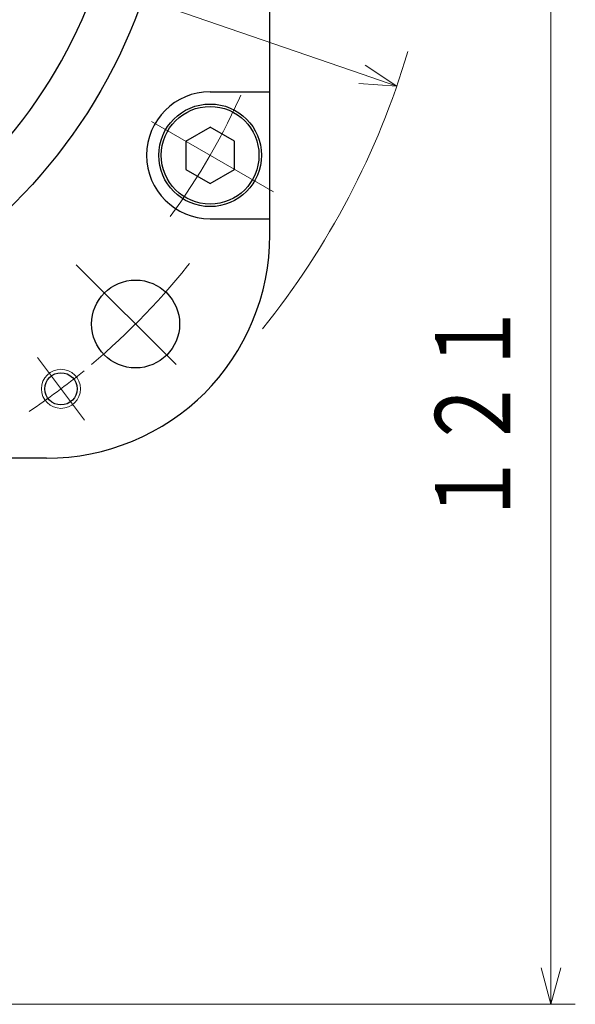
# Model space of a CAD drawing. Header units: millimetres. Extents: x 0 to 1071, y 0 to 742.
# Tile 125 of 128: x 739 to 796, y 367 to 467. Entities that reach past the tile are written whole.
import ezdxf

# ---------------------------------------------------------------- set-up
doc = ezdxf.new("R2010")
doc.units = ezdxf.units.MM
doc.header["$LTSCALE"] = 0.454724
doc.linetypes.add('CENTER', pattern=[50.8, 31.75, -6.35, 6.35, -6.35])
doc.layers.add('NoLayerName_001', color=7, linetype='Continuous')
doc.styles.get("Standard").update_dxf_attribs({"font": 'txt', "bigfont": 'extfont2'})
doc.dimstyles.get("Standard").update_dxf_attribs({"dimtxt": 2.5, "dimasz": 2.5, "dimexe": 1, "dimexo": 1, "dimtad": 1, "dimdec": 3, "dimzin": 0, "dimdsep": 46, "dimtxsty": 'Standard', "dimcen": 2.5, "dimadec": 3, "dimazin": 0, "dimtfac": 0.75, "dimtdec": 3, "dimtmove": 0, "dimatfit": 3, "dimfxl": 1, "dimarcsym": 0})

# ---------------------------------------------------------------- blocks, each defined once
blk = doc.blocks.new('_OPEN30')
at = {"color": 0, "linetype": 'ByBlock', "lineweight": -2}
for p, q in [((-1, 0.267949), (0, 0)), ((0, 0), (-1, -0.267949)), ((0, 0), (-1, 0))]:
    blk.add_line(p, q, dxfattribs=at)
blk = doc.blocks.new('*D121')
at = {"layer": 'Defpoints', "color": 0}
for p in [(744.54, 544.7), (744.54, 544.7), (655.46, 430.3)]:
    blk.add_point(p, dxfattribs=at)
at = {"layer": 'NoLayerName_001', "color": 0, "linetype": 'Continuous', "lineweight": 13}
blk.add_line((657.76, 433.26), (742.24, 541.74), dxfattribs=at)
at = {"layer": 'NoLayerName_001', "color": 0, "lineweight": 13, "xscale": 3.75, "yscale": 3.75, "zscale": 3.75}
for p, rotation in [((744.54, 544.7), 52.09221403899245), ((655.46, 430.3), 232.0922140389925)]:
    blk.add_blockref('_OPEN30', p, dxfattribs=dict(at, rotation=rotation))
at = {"layer": 'NoLayerName_001', "color": 0, "lineweight": 13, "insert": (717.82, 521.88), "char_height": 8.75, "attachment_point": 5, "rotation": 52.0922}
blk.add_mtext('\\W0.8000;%%c145', dxfattribs=at)
blk = doc.blocks.new('*D122')
at = {"layer": 'Defpoints', "color": 0}
for p in [(622.02, 514.43), (622.02, 514.43), (777.98, 460.57)]:
    blk.add_point(p, dxfattribs=at)
at = {"layer": 'NoLayerName_001', "color": 0, "linetype": 'Continuous', "lineweight": 13}
blk.add_line((774.44, 461.79), (625.56, 513.21), dxfattribs=at)
at = {"layer": 'NoLayerName_001', "color": 0, "lineweight": 13, "xscale": 3.75, "yscale": 3.75, "zscale": 3.75}
for p, rotation in [((622.02, 514.43), 160.947676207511), ((777.98, 460.57), 340.947676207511)]:
    blk.add_blockref('_OPEN30', p, dxfattribs=dict(at, rotation=rotation))
at = {"layer": 'NoLayerName_001', "color": 0, "lineweight": 13, "insert": (668.01, 505.92), "char_height": 8.75, "attachment_point": 5, "rotation": 340.9477}
blk.add_mtext('\\W0.8000;%%c165', dxfattribs=at)
blk = doc.blocks.new('*D143')
at = {"layer": 'Defpoints', "color": 0}
for p in [(772.5, 487.5), (711, 366.6), (793.75, 366.6)]:
    blk.add_point(p, dxfattribs=at)
at = {"layer": 'NoLayerName_001', "color": 0, "linetype": 'Continuous', "lineweight": 13}
for p, q in [((775, 487.5), (796.25, 487.5)), ((793.75, 483.75), (793.75, 370.35)), ((713.5, 366.6), (796.25, 366.6))]:
    blk.add_line(p, q, dxfattribs=at)
at = {"layer": 'NoLayerName_001', "color": 0, "lineweight": 13, "xscale": 3.75, "yscale": 3.75, "zscale": 3.75}
for p, rotation in [((793.75, 487.5), 90), ((793.75, 366.6), 270)]:
    blk.add_blockref('_OPEN30', p, dxfattribs=dict(at, rotation=rotation))
at = {"layer": 'NoLayerName_001', "color": 0, "lineweight": 13, "insert": (786.07, 427.05), "char_height": 8.75, "attachment_point": 5, "rotation": 90}
blk.add_mtext('\\W0.8000;１２１', dxfattribs=at)

msp = doc.modelspace()

# ---------------------------------------------------------------- linework, layer by layer
at = {"layer": 'NoLayerName_001', "color": 7, "linetype": 'Continuous', "lineweight": 25}
for p, q in [((765, 445.3544), (765, 529.6456)), ((758.8907, 460.001), (765.001, 460.001)), ((756.3907, 454.9444), (758.8907, 456.3877)), ((761.3907, 454.9444), (758.8907, 456.3877)), ((756.3907, 454.9444), (756.3907, 452.0576)), ((761.3907, 452.0576), (761.3907, 454.9444)), ((756.3907, 452.0576), (758.8907, 450.6142)), ((758.8907, 450.6142), (761.3907, 452.0576)), ((758.8907, 447.001), (765.001, 447.001)), ((742.1456, 422.5), (657.8544, 422.5))]:
    msp.add_line(p, q, dxfattribs=at)
at = {"layer": 'NoLayerName_001', "color": 4, "linetype": 'CENTER', "lineweight": 13}
for p, q in [((765.3849, 449.7499), (752.3945, 457.2499)), ((745.1944, 442.3056), (757.4195, 430.0805)), ((741.2243, 432.7935), (746.0388, 426.4044))]:
    msp.add_line(p, q, dxfattribs=at)
at = {"layer": 'NoLayerName_001', "color": 7, "linetype": 'Continuous', "lineweight": 25}
for centre, radius in [((700, 487.5), 55), ((758.8907, 453.501), 5.25), ((758.8907, 453.501), 5), ((751.2653, 436.2348), 4.5), ((743.6316, 429.5989), 1.65)]:
    msp.add_circle(centre, radius, dxfattribs=at)
at = {"layer": 'NoLayerName_001', "color": 4, "linetype": 'Continuous', "lineweight": 13}
msp.add_circle((743.6316, 429.5989), 2, dxfattribs=at)
at = {"layer": 'NoLayerName_001', "color": 7, "linetype": 'Continuous', "lineweight": 25}
for centre, radius, start, end in [((700, 487.5), 50, 70.724175, 50.249087), ((758.8907, 453.501), 6.5, 90, 270), ((742, 445.3544), 23, 314.900872, 0), ((742.1456, 445.5), 23, 270, 315.099128)]:
    msp.add_arc(centre, radius, start, end, dxfattribs=at)
at = {"layer": 'NoLayerName_001', "color": 4, "linetype": 'Continuous', "lineweight": 13}
msp.add_arc((700, 487.5), 82.5, 321.153327, 343.531077, dxfattribs=at)
at = {"layer": 'NoLayerName_001', "color": 4, "linetype": 'CENTER', "lineweight": 13}
for centre, radius, start, end in [((700, 487.4999), 68, 323.677402, 336.322592), ((700, 487.5), 72.5, 310.161548, 322.046801), ((700, 487.5), 72.5, 303.838452, 309.371029)]:
    msp.add_arc(centre, radius, start, end, dxfattribs=at)

# ---------------------------------------------------------------- dimensions: what is measured, and where the dimension line sits
at = {"layer": 'NoLayerName_001', "color": 3, "linetype": 'Continuous', "lineweight": 13}
for base, p1, p2, angle, text, override, picture, middle, dimtype in [((744.5435, 544.7025), (655.4565, 430.2975, 430.2975), (744.5435, 544.7025), 52.092214, '\\W0.8000;<>', {"dimtxt": 8.75, "dimasz": 3.75, "dimexe": 2.5, "dimexo": 2.5, "dimgap": 2.5, "dimzin": 8, "dimpost": '%%c<>', "dimblk": 'OPEN30', "dimse1": 1, "dimse2": 1, "dimclrd": 0, "dimclre": 0, "dimclrt": 0, "dimtp": 0, "dimtm": 0, "dimlwd": 13, "dimlwe": 13}, '*D121', (723.3897, 517.537), 161), ((622.0193, 514.4306), (777.9807, 460.5694, 460.5694), (622.0193, 514.4306), 160.947676, '\\W0.8000;<>', {"dimtxt": 8.75, "dimasz": 3.75, "dimexe": 2.5, "dimexo": 2.5, "dimgap": 2.5, "dimzin": 8, "dimpost": '%%c<>', "dimblk": 'OPEN30', "dimse1": 1, "dimse2": 1, "dimclrd": 0, "dimclre": 0, "dimclrt": 0, "dimtp": 0, "dimtm": 0, "dimlwd": 13, "dimlwe": 13}, '*D122', (665.7377, 499.3325), 161), ((793.75, 366.6), (772.5, 487.5), (711, 366.6), 270, '\\W0.8000;１２１', {"dimtxt": 8.75, "dimasz": 3.75, "dimexe": 2.5, "dimexo": 2.5, "dimgap": 2.5, "dimzin": 8, "dimblk": 'OPEN30', "dimclrd": 0, "dimclre": 0, "dimclrt": 0, "dimtp": 0, "dimtm": 0, "dimlwd": 13, "dimlwe": 13}, '*D143', (793.75, 427.05), 160)]:
    dim = msp.add_linear_dim(base=base, p1=p1, p2=p2, angle=angle, text=text, dimstyle='Standard', override=override, dxfattribs=at)
    dim.commit()
    dim.dimension.update_dxf_attribs({"geometry": picture, "text_midpoint": middle, "dimtype": dimtype})

doc.saveas('drawing.dxf')
